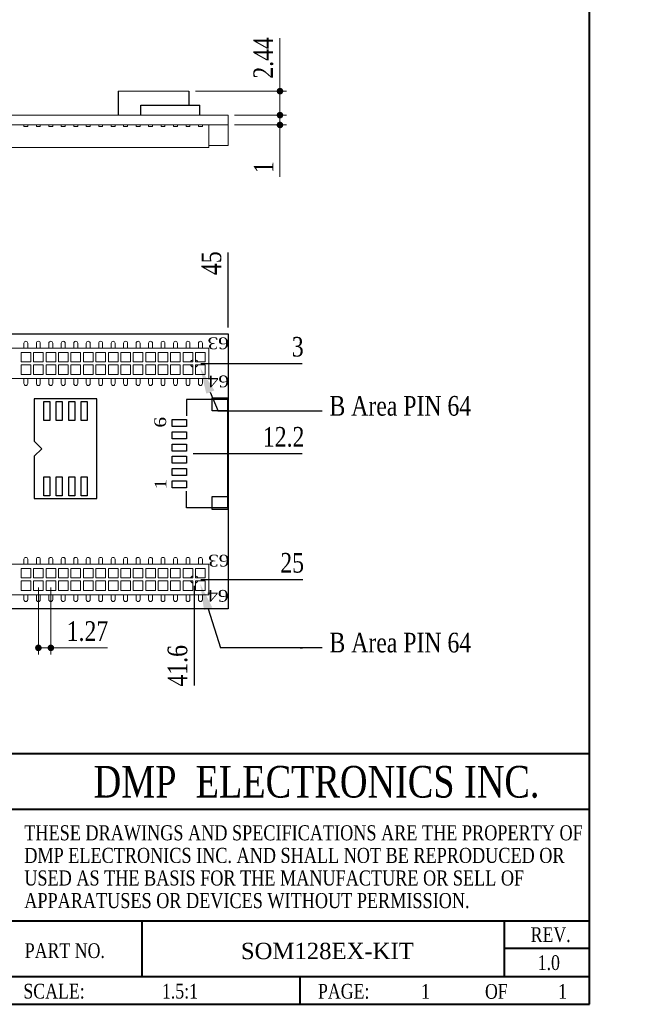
# Model space of a CAD drawing. Header units: millimetres. Extents: x 1606 to 1804, y 60 to 352.
# Tile 2 of 3: x 1711 to 1804, y 60 to 210. Entities that reach past the tile are written whole.
import ezdxf
from ezdxf.enums import TextEntityAlignment as Align

# ---------------------------------------------------------------- set-up
doc = ezdxf.new("R2010")
doc.units = ezdxf.units.MM
doc.header["$LTSCALE"] = 32.67
doc.header["$PDMODE"] = 3
doc.header["$PDSIZE"] = 0.3125
doc.layers.get('0').update_dxf_attribs({"linetype": 'CONTINUOUS'})
doc.layers.get('Defpoints').update_dxf_attribs({"linetype": 'CONTINUOUS'})
doc.layers.add('尺寸標柱線', color=3, linetype='CONTINUOUS', lineweight=15)
doc.styles.get("Standard").update_dxf_attribs({"font": 'times.ttf', "width": 0.8})
doc.dimstyles.new('ISO-25', dxfattribs={"dimtxt": 3, "dimasz": 2.5, "dimexe": 1, "dimexo": 1, "dimgap": 1, "dimtad": 1, "dimlfac": 0.666667, "dimdsep": 46, "dimtxsty": 'Standard', "dimcen": 2.5, "dimclrd": 3, "dimclre": 3, "dimclrt": 2, "dimadec": 0, "dimazin": 2, "dimtfac": 1, "dimtmove": 0, "dimatfit": 3, "dimfxl": 0, "dimarcsym": 0})

# ---------------------------------------------------------------- blocks, each defined once
blk = doc.blocks.new('*D211')
at = {"layer": 'Defpoints', "color": 0}
for p in [(1742.71, 170.12), (1675.21, 161.95), (1742.71, 161.95)]:
    blk.add_point(p, dxfattribs=at)
at = {"layer": '尺寸標柱線', "color": 3, "lineweight": -2}
blk.add_line((1742.71, 162.95), (1742.71, 174.38), dxfattribs=at)
at = {"layer": '尺寸標柱線', "color": 2, "insert": (1740.18, 172.75), "char_height": 3, "attachment_point": 5, "rotation": 90}
blk.add_mtext('45', dxfattribs=at)
blk = doc.blocks.new('*D214')
at = {"layer": 'Defpoints', "color": 0}
for p in [(1675.21, 161.95), (1736.36, 143.67), (1747.38, 143.67)]:
    blk.add_point(p, dxfattribs=at)
at = {"layer": '尺寸標柱線', "color": 3, "lineweight": -2}
blk.add_line((1737.36, 143.67), (1754.02, 143.67), dxfattribs=at)
at = {"layer": '尺寸標柱線', "color": 2, "insert": (1751.2, 146.2), "char_height": 3, "attachment_point": 5}
blk.add_mtext('12.2', dxfattribs=at)
blk = doc.blocks.new('*D216')
at = {"layer": 'Defpoints', "color": 0}
for p in [(1675.21, 161.95), (1737.54, 157.45), (1751.68, 157.45)]:
    blk.add_point(p, dxfattribs=at)
at = {"layer": '尺寸標柱線', "color": 3, "lineweight": -2}
blk.add_line((1738.54, 157.45), (1754.02, 157.45), dxfattribs=at)
at = {"layer": '尺寸標柱線', "color": 2, "insert": (1753.35, 159.97), "char_height": 3, "attachment_point": 5}
blk.add_mtext('3', dxfattribs=at)
blk = doc.blocks.new('*D217')
at = {"layer": 'Defpoints', "color": 0}
for p in [(1675.21, 161.95), (1737.54, 124.45), (1749.88, 124.45)]:
    blk.add_point(p, dxfattribs=at)
at = {"layer": '尺寸標柱線', "color": 3, "lineweight": -2}
blk.add_line((1738.54, 124.45), (1754.12, 124.45), dxfattribs=at)
at = {"layer": '尺寸標柱線', "color": 2, "insert": (1752.5, 126.97), "char_height": 3, "attachment_point": 5}
blk.add_mtext('25', dxfattribs=at)
blk = doc.blocks.new('*D218')
at = {"layer": 'Defpoints', "color": 0}
for p in [(1675.21, 161.95), (1737.54, 124.45), (1737.54, 115.26)]:
    blk.add_point(p, dxfattribs=at)
at = {"layer": '尺寸標柱線', "color": 3, "lineweight": -2}
blk.add_line((1737.54, 123.45), (1737.54, 108.25), dxfattribs=at)
at = {"layer": '尺寸標柱線', "color": 2, "insert": (1735.01, 111.26), "char_height": 3, "attachment_point": 5, "rotation": 90}
blk.add_mtext('41.6', dxfattribs=at)

msp = doc.modelspace()

# ---------------------------------------------------------------- linework, layer by layer
at = {"color": 7, "lineweight": 40}
for p, q in [((1797.928, 59.557), (1797.928, 346.557)), ((1797.928, 97.807), (1610.728, 97.807)), ((1797.928, 89.307), (1610.728, 89.307)), ((1665.328, 72.306), (1797.928, 72.306)), ((1729.528, 72.306), (1729.528, 63.807)), ((1784.928, 63.807), (1784.928, 72.306)), ((1797.928, 68.057), (1784.928, 68.057)), ((1610.728, 63.807), (1797.928, 63.807)), ((1753.728, 59.557), (1753.728, 63.807)), ((1610.728, 59.557), (1797.928, 59.557))]:
    msp.add_line(p, q, dxfattribs=at)
for p, q in [((1725.927, 199.025), (1725.927, 195.365)), ((1736.727, 199.025), (1736.727, 196.865)), ((1675.206, 161.946), (1742.706, 161.946)), ((1742.706, 161.946), (1742.706, 119.946)), ((1742.706, 119.946), (1675.206, 119.946))]:
    msp.add_line(p, q)
at = {"color": 0, "linetype": 'Continuous', "lineweight": 15}
for p, q in [((1736.727, 199.025), (1725.927, 199.025)), ((1742.706, 195.365), (1675.206, 195.365)), ((1742.706, 195.365), (1742.706, 193.865)), ((1675.206, 193.865), (1742.706, 193.865)), ((1711.521, 193.865), (1711.521, 193.64)), ((1711.521, 193.64), (1712.121, 193.64)), ((1712.121, 193.64), (1712.121, 193.865)), ((1713.426, 193.865), (1713.426, 193.64)), ((1713.426, 193.64), (1714.026, 193.64)), ((1714.026, 193.64), (1714.026, 193.865)), ((1715.331, 193.865), (1715.331, 193.64)), ((1715.331, 193.64), (1715.931, 193.64)), ((1715.931, 193.64), (1715.931, 193.865)), ((1717.236, 193.865), (1717.236, 193.64)), ((1717.236, 193.64), (1717.836, 193.64)), ((1717.836, 193.64), (1717.836, 193.865)), ((1719.141, 193.865), (1719.141, 193.64)), ((1719.141, 193.64), (1719.741, 193.64)), ((1719.741, 193.64), (1719.741, 193.865)), ((1721.046, 193.865), (1721.046, 193.64)), ((1721.046, 193.64), (1721.646, 193.64)), ((1721.646, 193.64), (1721.646, 193.865)), ((1722.951, 193.865), (1722.951, 193.64)), ((1722.951, 193.64), (1723.551, 193.64)), ((1723.551, 193.64), (1723.551, 193.865)), ((1724.856, 193.865), (1724.856, 193.64)), ((1724.856, 193.64), (1725.456, 193.64)), ((1725.456, 193.64), (1725.456, 193.865)), ((1726.761, 193.865), (1726.761, 193.64)), ((1726.761, 193.64), (1727.361, 193.64)), ((1727.361, 193.64), (1727.361, 193.865)), ((1728.666, 193.865), (1728.666, 193.64)), ((1728.666, 193.64), (1729.266, 193.64)), ((1729.266, 193.64), (1729.266, 193.865)), ((1730.571, 193.865), (1730.571, 193.64)), ((1730.571, 193.64), (1731.171, 193.64)), ((1731.171, 193.64), (1731.171, 193.865)), ((1732.476, 193.865), (1732.476, 193.64)), ((1732.476, 193.64), (1733.076, 193.64)), ((1733.076, 193.64), (1733.076, 193.865)), ((1734.381, 193.64), (1734.381, 193.865)), ((1734.381, 193.64), (1734.981, 193.64)), ((1734.981, 193.865), (1734.981, 193.64)), ((1736.286, 193.64), (1736.286, 193.865)), ((1736.286, 193.64), (1736.886, 193.64)), ((1736.886, 193.865), (1736.886, 193.64)), ((1738.191, 193.64), (1738.191, 193.865)), ((1738.191, 193.64), (1738.791, 193.64)), ((1738.791, 193.865), (1738.791, 193.64)), ((1739.781, 193.865), (1739.781, 190.415)), ((1742.706, 193.865), (1742.706, 190.715)), ((1678.146, 190.415), (1739.781, 190.415)), ((1739.781, 190.715), (1742.706, 190.715)), ((1678.146, 159.771), (1739.781, 159.771)), ((1711.521, 159.771), (1711.521, 160.521)), ((1712.121, 159.771), (1712.121, 160.521)), ((1713.426, 159.771), (1713.426, 160.521)), ((1714.026, 159.771), (1714.026, 160.521)), ((1715.331, 159.771), (1715.331, 160.521)), ((1715.931, 159.771), (1715.931, 160.521)), ((1717.236, 159.771), (1717.236, 160.521)), ((1717.836, 159.771), (1717.836, 160.521)), ((1719.141, 159.771), (1719.141, 160.521)), ((1719.741, 159.771), (1719.741, 160.521)), ((1721.046, 159.771), (1721.046, 160.521)), ((1721.646, 159.771), (1721.646, 160.521)), ((1722.951, 159.771), (1722.951, 160.521)), ((1723.551, 159.771), (1723.551, 160.521)), ((1724.856, 159.771), (1724.856, 160.521)), ((1725.456, 159.771), (1725.456, 160.521)), ((1726.761, 159.771), (1726.761, 160.521)), ((1727.361, 159.771), (1727.361, 160.521)), ((1728.666, 159.771), (1728.666, 160.521)), ((1729.266, 159.771), (1729.266, 160.521)), ((1730.571, 159.771), (1730.571, 160.521)), ((1731.171, 159.771), (1731.171, 160.521)), ((1732.476, 159.771), (1732.476, 160.521)), ((1733.076, 159.771), (1733.076, 160.521)), ((1734.381, 159.771), (1734.381, 160.521)), ((1734.981, 160.521), (1734.981, 159.771)), ((1736.286, 159.771), (1736.286, 160.521)), ((1736.886, 160.521), (1736.886, 159.771)), ((1738.191, 159.771), (1738.191, 160.521)), ((1738.791, 160.521), (1738.791, 159.771)), ((1739.781, 159.771), (1739.781, 155.121)), ((1712.571, 159.126), (1711.093, 159.126)), ((1711.093, 157.671), (1711.093, 159.126)), ((1712.571, 159.126), (1712.571, 157.671)), ((1714.476, 159.126), (1712.998, 159.126)), ((1712.998, 157.671), (1712.998, 159.126)), ((1714.476, 159.126), (1714.476, 157.671)), ((1716.381, 159.126), (1714.903, 159.126)), ((1714.903, 157.671), (1714.903, 159.126)), ((1716.381, 159.126), (1716.381, 157.671)), ((1718.286, 159.126), (1716.808, 159.126)), ((1716.808, 157.671), (1716.808, 159.126)), ((1718.286, 159.126), (1718.286, 157.671)), ((1720.191, 159.126), (1718.713, 159.126)), ((1718.713, 157.671), (1718.713, 159.126)), ((1720.191, 159.126), (1720.191, 157.671)), ((1722.096, 159.126), (1720.618, 159.126)), ((1720.618, 157.671), (1720.618, 159.126)), ((1722.096, 159.126), (1722.096, 157.671)), ((1724.001, 159.126), (1722.523, 159.126)), ((1722.523, 157.671), (1722.523, 159.126)), ((1724.001, 159.126), (1724.001, 157.671)), ((1725.906, 159.126), (1724.428, 159.126)), ((1724.428, 157.671), (1724.428, 159.126)), ((1725.906, 159.126), (1725.906, 157.671)), ((1727.811, 159.126), (1726.333, 159.126)), ((1726.333, 157.671), (1726.333, 159.126)), ((1727.811, 159.126), (1727.811, 157.671)), ((1729.716, 159.126), (1728.238, 159.126)), ((1728.238, 157.671), (1728.238, 159.126)), ((1729.716, 159.126), (1729.716, 157.671)), ((1731.621, 159.126), (1730.143, 159.126)), ((1730.143, 157.671), (1730.143, 159.126)), ((1731.621, 159.126), (1731.621, 157.671)), ((1733.526, 159.126), (1732.048, 159.126)), ((1732.048, 157.671), (1732.048, 159.126)), ((1733.526, 159.126), (1733.526, 157.671)), ((1733.931, 159.126), (1735.408, 159.126)), ((1733.931, 157.671), (1733.931, 159.126)), ((1735.408, 157.671), (1735.408, 159.126)), ((1735.836, 159.126), (1737.313, 159.126)), ((1735.836, 157.671), (1735.836, 159.126)), ((1737.313, 157.671), (1737.313, 159.126)), ((1737.741, 159.126), (1739.218, 159.126)), ((1737.741, 157.671), (1737.741, 159.126)), ((1739.218, 157.671), (1739.218, 159.126)), ((1712.571, 157.671), (1711.093, 157.671)), ((1711.093, 157.221), (1711.093, 155.766)), ((1712.571, 157.221), (1711.093, 157.221)), ((1712.571, 155.766), (1712.571, 157.221)), ((1714.476, 157.671), (1712.998, 157.671)), ((1712.998, 157.221), (1712.998, 155.766)), ((1714.476, 157.221), (1712.998, 157.221)), ((1714.476, 155.766), (1714.476, 157.221)), ((1716.381, 157.671), (1714.903, 157.671)), ((1714.903, 157.221), (1714.903, 155.766)), ((1716.381, 157.221), (1714.903, 157.221)), ((1716.381, 155.766), (1716.381, 157.221)), ((1718.286, 157.671), (1716.808, 157.671)), ((1716.808, 157.221), (1716.808, 155.766)), ((1718.286, 157.221), (1716.808, 157.221)), ((1718.286, 155.766), (1718.286, 157.221)), ((1720.191, 157.671), (1718.713, 157.671)), ((1718.713, 157.221), (1718.713, 155.766)), ((1720.191, 157.221), (1718.713, 157.221)), ((1720.191, 155.766), (1720.191, 157.221)), ((1722.096, 157.671), (1720.618, 157.671)), ((1720.618, 157.221), (1720.618, 155.766)), ((1722.096, 157.221), (1720.618, 157.221)), ((1722.096, 155.766), (1722.096, 157.221)), ((1724.001, 157.671), (1722.523, 157.671)), ((1722.523, 157.221), (1722.523, 155.766)), ((1724.001, 157.221), (1722.523, 157.221)), ((1724.001, 155.766), (1724.001, 157.221)), ((1725.906, 157.671), (1724.428, 157.671)), ((1724.428, 157.221), (1724.428, 155.766)), ((1725.906, 157.221), (1724.428, 157.221)), ((1725.906, 155.766), (1725.906, 157.221)), ((1727.811, 157.671), (1726.333, 157.671)), ((1726.333, 157.221), (1726.333, 155.766)), ((1727.811, 157.221), (1726.333, 157.221)), ((1727.811, 155.766), (1727.811, 157.221)), ((1729.716, 157.671), (1728.238, 157.671)), ((1728.238, 157.221), (1728.238, 155.766)), ((1729.716, 157.221), (1728.238, 157.221)), ((1729.716, 155.766), (1729.716, 157.221)), ((1731.621, 157.671), (1730.143, 157.671)), ((1730.143, 157.221), (1730.143, 155.766)), ((1731.621, 157.221), (1730.143, 157.221)), ((1731.621, 155.766), (1731.621, 157.221)), ((1733.526, 157.671), (1732.048, 157.671)), ((1732.048, 157.221), (1732.048, 155.766)), ((1733.526, 157.221), (1732.048, 157.221)), ((1733.526, 155.766), (1733.526, 157.221)), ((1735.408, 157.671), (1733.931, 157.671)), ((1733.931, 157.221), (1735.408, 157.221)), ((1733.931, 155.766), (1733.931, 157.221)), ((1735.408, 155.766), (1735.408, 157.221)), ((1737.313, 157.671), (1735.836, 157.671)), ((1735.836, 155.766), (1735.836, 157.221)), ((1735.836, 157.221), (1737.313, 157.221)), ((1737.313, 155.766), (1737.313, 157.221)), ((1739.218, 157.671), (1737.741, 157.671)), ((1737.741, 157.221), (1739.218, 157.221)), ((1737.741, 155.766), (1737.741, 157.221)), ((1739.218, 155.766), (1739.218, 157.221)), ((1678.146, 155.121), (1739.781, 155.121)), ((1711.093, 155.766), (1712.571, 155.766)), ((1711.521, 154.371), (1711.521, 155.121)), ((1712.121, 155.121), (1712.121, 154.371)), ((1712.998, 155.766), (1714.476, 155.766)), ((1713.426, 154.371), (1713.426, 155.121)), ((1714.026, 155.121), (1714.026, 154.371)), ((1714.903, 155.766), (1716.381, 155.766)), ((1715.331, 154.371), (1715.331, 155.121)), ((1715.931, 155.121), (1715.931, 154.371)), ((1716.808, 155.766), (1718.286, 155.766)), ((1717.236, 154.371), (1717.236, 155.121)), ((1717.836, 155.121), (1717.836, 154.371)), ((1718.713, 155.766), (1720.191, 155.766)), ((1719.141, 154.371), (1719.141, 155.121)), ((1719.741, 155.121), (1719.741, 154.371)), ((1720.618, 155.766), (1722.096, 155.766)), ((1721.046, 154.371), (1721.046, 155.121)), ((1721.646, 155.121), (1721.646, 154.371)), ((1722.523, 155.766), (1724.001, 155.766)), ((1722.951, 154.371), (1722.951, 155.121)), ((1723.551, 155.121), (1723.551, 154.371)), ((1724.428, 155.766), (1725.906, 155.766)), ((1724.856, 154.371), (1724.856, 155.121)), ((1725.456, 155.121), (1725.456, 154.371)), ((1726.333, 155.766), (1727.811, 155.766)), ((1726.761, 154.371), (1726.761, 155.121)), ((1727.361, 155.121), (1727.361, 154.371)), ((1728.238, 155.766), (1729.716, 155.766)), ((1728.666, 154.371), (1728.666, 155.121)), ((1729.266, 155.121), (1729.266, 154.371)), ((1730.143, 155.766), (1731.621, 155.766)), ((1730.571, 154.371), (1730.571, 155.121)), ((1731.171, 155.121), (1731.171, 154.371)), ((1732.048, 155.766), (1733.526, 155.766)), ((1732.476, 154.371), (1732.476, 155.121)), ((1733.076, 155.121), (1733.076, 154.371)), ((1735.408, 155.766), (1733.931, 155.766)), ((1734.381, 154.371), (1734.381, 155.121)), ((1734.981, 155.121), (1734.981, 154.371)), ((1737.313, 155.766), (1735.836, 155.766)), ((1736.286, 154.371), (1736.286, 155.121)), ((1736.886, 155.121), (1736.886, 154.371)), ((1739.218, 155.766), (1737.741, 155.766)), ((1738.191, 154.371), (1738.191, 155.121)), ((1738.791, 155.121), (1738.791, 154.371)), ((1678.146, 126.771), (1739.781, 126.771)), ((1711.521, 126.771), (1711.521, 127.521)), ((1712.121, 126.771), (1712.121, 127.521)), ((1713.426, 126.771), (1713.426, 127.521)), ((1714.026, 126.771), (1714.026, 127.521)), ((1715.331, 126.771), (1715.331, 127.521)), ((1715.931, 126.771), (1715.931, 127.521)), ((1717.236, 126.771), (1717.236, 127.521)), ((1717.836, 126.771), (1717.836, 127.521)), ((1719.141, 126.771), (1719.141, 127.521)), ((1719.741, 126.771), (1719.741, 127.521)), ((1721.046, 126.771), (1721.046, 127.521)), ((1721.646, 126.771), (1721.646, 127.521)), ((1722.951, 126.771), (1722.951, 127.521)), ((1723.551, 126.771), (1723.551, 127.521)), ((1724.856, 126.771), (1724.856, 127.521)), ((1725.456, 126.771), (1725.456, 127.521)), ((1726.761, 126.771), (1726.761, 127.521)), ((1727.361, 126.771), (1727.361, 127.521)), ((1728.666, 126.771), (1728.666, 127.521)), ((1729.266, 126.771), (1729.266, 127.521)), ((1730.571, 126.771), (1730.571, 127.521)), ((1731.171, 126.771), (1731.171, 127.521)), ((1732.476, 126.771), (1732.476, 127.521)), ((1733.076, 126.771), (1733.076, 127.521)), ((1734.381, 126.771), (1734.381, 127.521)), ((1734.981, 127.521), (1734.981, 126.771)), ((1736.286, 126.771), (1736.286, 127.521)), ((1736.886, 127.521), (1736.886, 126.771)), ((1738.191, 126.771), (1738.191, 127.521)), ((1738.791, 127.521), (1738.791, 126.771)), ((1739.781, 126.771), (1739.781, 122.121)), ((1712.571, 126.126), (1711.093, 126.126)), ((1711.093, 124.671), (1711.093, 126.126)), ((1712.571, 126.126), (1712.571, 124.671)), ((1714.476, 126.126), (1712.998, 126.126)), ((1712.998, 124.671), (1712.998, 126.126)), ((1714.476, 126.126), (1714.476, 124.671)), ((1716.381, 126.126), (1714.903, 126.126)), ((1714.903, 124.671), (1714.903, 126.126)), ((1716.381, 126.126), (1716.381, 124.671)), ((1718.286, 126.126), (1716.808, 126.126)), ((1716.808, 124.671), (1716.808, 126.126)), ((1718.286, 126.126), (1718.286, 124.671)), ((1720.191, 126.126), (1718.713, 126.126)), ((1718.713, 124.671), (1718.713, 126.126)), ((1720.191, 126.126), (1720.191, 124.671)), ((1722.096, 126.126), (1720.618, 126.126)), ((1720.618, 124.671), (1720.618, 126.126)), ((1722.096, 126.126), (1722.096, 124.671)), ((1724.001, 126.126), (1722.523, 126.126)), ((1722.523, 124.671), (1722.523, 126.126)), ((1724.001, 126.126), (1724.001, 124.671)), ((1725.906, 126.126), (1724.428, 126.126)), ((1724.428, 124.671), (1724.428, 126.126)), ((1725.906, 126.126), (1725.906, 124.671)), ((1727.811, 126.126), (1726.333, 126.126)), ((1726.333, 124.671), (1726.333, 126.126)), ((1727.811, 126.126), (1727.811, 124.671)), ((1729.716, 126.126), (1728.238, 126.126)), ((1728.238, 124.671), (1728.238, 126.126)), ((1729.716, 126.126), (1729.716, 124.671)), ((1731.621, 126.126), (1730.143, 126.126)), ((1730.143, 124.671), (1730.143, 126.126)), ((1731.621, 126.126), (1731.621, 124.671)), ((1733.526, 126.126), (1732.048, 126.126)), ((1732.048, 124.671), (1732.048, 126.126)), ((1733.526, 126.126), (1733.526, 124.671)), ((1733.931, 126.126), (1735.408, 126.126)), ((1733.931, 124.671), (1733.931, 126.126)), ((1735.408, 124.671), (1735.408, 126.126)), ((1735.836, 126.126), (1737.313, 126.126)), ((1735.836, 124.671), (1735.836, 126.126)), ((1737.313, 124.671), (1737.313, 126.126)), ((1737.741, 126.126), (1739.218, 126.126)), ((1737.741, 124.671), (1737.741, 126.126)), ((1739.218, 124.671), (1739.218, 126.126)), ((1712.571, 124.671), (1711.093, 124.671)), ((1711.093, 124.221), (1711.093, 122.766)), ((1712.571, 124.221), (1711.093, 124.221)), ((1712.571, 122.766), (1712.571, 124.221)), ((1714.476, 124.671), (1712.998, 124.671)), ((1712.998, 124.221), (1712.998, 122.766)), ((1714.476, 124.221), (1712.998, 124.221)), ((1714.476, 122.766), (1714.476, 124.221)), ((1716.381, 124.671), (1714.903, 124.671)), ((1714.903, 124.221), (1714.903, 122.766)), ((1716.381, 124.221), (1714.903, 124.221)), ((1716.381, 122.766), (1716.381, 124.221)), ((1718.286, 124.671), (1716.808, 124.671)), ((1716.808, 124.221), (1716.808, 122.766)), ((1718.286, 124.221), (1716.808, 124.221)), ((1718.286, 122.766), (1718.286, 124.221)), ((1720.191, 124.671), (1718.713, 124.671)), ((1718.713, 124.221), (1718.713, 122.766)), ((1720.191, 124.221), (1718.713, 124.221)), ((1720.191, 122.766), (1720.191, 124.221)), ((1722.096, 124.671), (1720.618, 124.671)), ((1720.618, 124.221), (1720.618, 122.766)), ((1722.096, 124.221), (1720.618, 124.221)), ((1722.096, 122.766), (1722.096, 124.221)), ((1724.001, 124.671), (1722.523, 124.671)), ((1722.523, 124.221), (1722.523, 122.766)), ((1724.001, 124.221), (1722.523, 124.221)), ((1724.001, 122.766), (1724.001, 124.221)), ((1725.906, 124.671), (1724.428, 124.671)), ((1724.428, 124.221), (1724.428, 122.766)), ((1725.906, 124.221), (1724.428, 124.221)), ((1725.906, 122.766), (1725.906, 124.221)), ((1727.811, 124.671), (1726.333, 124.671)), ((1726.333, 124.221), (1726.333, 122.766)), ((1727.811, 124.221), (1726.333, 124.221)), ((1727.811, 122.766), (1727.811, 124.221)), ((1729.716, 124.671), (1728.238, 124.671)), ((1728.238, 124.221), (1728.238, 122.766)), ((1729.716, 124.221), (1728.238, 124.221)), ((1729.716, 122.766), (1729.716, 124.221)), ((1731.621, 124.671), (1730.143, 124.671)), ((1730.143, 124.221), (1730.143, 122.766)), ((1731.621, 124.221), (1730.143, 124.221)), ((1731.621, 122.766), (1731.621, 124.221)), ((1733.526, 124.671), (1732.048, 124.671)), ((1732.048, 124.221), (1732.048, 122.766)), ((1733.526, 124.221), (1732.048, 124.221)), ((1733.526, 122.766), (1733.526, 124.221)), ((1735.408, 124.671), (1733.931, 124.671)), ((1733.931, 124.221), (1735.408, 124.221)), ((1733.931, 122.766), (1733.931, 124.221)), ((1735.408, 122.766), (1735.408, 124.221)), ((1737.313, 124.671), (1735.836, 124.671)), ((1735.836, 122.766), (1735.836, 124.221)), ((1735.836, 124.221), (1737.313, 124.221)), ((1737.313, 122.766), (1737.313, 124.221)), ((1739.218, 124.671), (1737.741, 124.671)), ((1737.741, 124.221), (1739.218, 124.221)), ((1737.741, 122.766), (1737.741, 124.221)), ((1739.218, 122.766), (1739.218, 124.221)), ((1678.146, 122.121), (1739.781, 122.121)), ((1711.093, 122.766), (1712.571, 122.766)), ((1711.521, 121.371), (1711.521, 122.121)), ((1712.121, 122.121), (1712.121, 121.371)), ((1712.998, 122.766), (1714.476, 122.766)), ((1713.426, 121.371), (1713.426, 122.121)), ((1714.026, 122.121), (1714.026, 121.371)), ((1714.903, 122.766), (1716.381, 122.766)), ((1715.331, 121.371), (1715.331, 122.121)), ((1715.931, 122.121), (1715.931, 121.371)), ((1716.808, 122.766), (1718.286, 122.766)), ((1717.236, 121.371), (1717.236, 122.121)), ((1717.836, 122.121), (1717.836, 121.371)), ((1718.713, 122.766), (1720.191, 122.766)), ((1719.141, 121.371), (1719.141, 122.121)), ((1719.741, 122.121), (1719.741, 121.371)), ((1720.618, 122.766), (1722.096, 122.766)), ((1721.046, 121.371), (1721.046, 122.121)), ((1721.646, 122.121), (1721.646, 121.371)), ((1722.523, 122.766), (1724.001, 122.766)), ((1722.951, 121.371), (1722.951, 122.121)), ((1723.551, 122.121), (1723.551, 121.371)), ((1724.428, 122.766), (1725.906, 122.766)), ((1724.856, 121.371), (1724.856, 122.121)), ((1725.456, 122.121), (1725.456, 121.371)), ((1726.333, 122.766), (1727.811, 122.766)), ((1726.761, 121.371), (1726.761, 122.121)), ((1727.361, 122.121), (1727.361, 121.371)), ((1728.238, 122.766), (1729.716, 122.766)), ((1728.666, 121.371), (1728.666, 122.121)), ((1729.266, 122.121), (1729.266, 121.371)), ((1730.143, 122.766), (1731.621, 122.766)), ((1730.571, 121.371), (1730.571, 122.121)), ((1731.171, 122.121), (1731.171, 121.371)), ((1732.048, 122.766), (1733.526, 122.766)), ((1732.476, 121.371), (1732.476, 122.121)), ((1733.076, 122.121), (1733.076, 121.371)), ((1735.408, 122.766), (1733.931, 122.766)), ((1734.381, 121.371), (1734.381, 122.121)), ((1734.981, 122.121), (1734.981, 121.371)), ((1737.313, 122.766), (1735.836, 122.766)), ((1736.286, 121.371), (1736.286, 122.121)), ((1736.886, 122.121), (1736.886, 121.371)), ((1739.218, 122.766), (1737.741, 122.766)), ((1738.191, 121.371), (1738.191, 122.121)), ((1738.791, 122.121), (1738.791, 121.371))]:
    msp.add_line(p, q, dxfattribs=at)
at = {"color": 7, "linetype": 'Continuous'}
for p, q in [((1729.38, 196.865), (1738.38, 196.865)), ((1729.38, 195.365), (1729.38, 196.865)), ((1738.38, 195.365), (1738.38, 196.865))]:
    msp.add_line(p, q, dxfattribs=at)
for points in [[(1713.115, 152.04), (1713.115, 145.563), (1714.258, 144.42), (1713.115, 143.277), (1713.115, 136.8), (1722.64, 136.8), (1722.64, 152.04)], [(1742.662, 150.186), (1740.262, 150.186), (1740.262, 152.205), (1742.662, 152.205)], [(1714.563, 148.745), (1714.563, 151.602), (1715.478, 151.602), (1715.478, 148.745)], [(1716.468, 148.745), (1716.468, 151.602), (1717.383, 151.602), (1717.383, 148.745)], [(1718.373, 148.745), (1718.373, 151.602), (1719.288, 151.602), (1719.288, 148.745)], [(1720.278, 148.745), (1720.278, 151.602), (1721.193, 151.602), (1721.193, 148.745)], [(1736.36, 147.812), (1734.188, 147.812), (1734.188, 148.879), (1736.36, 148.879)], [(1736.36, 145.938), (1734.188, 145.938), (1734.188, 147.004), (1736.36, 147.004)], [(1736.36, 144.063), (1734.188, 144.063), (1734.188, 145.129), (1736.36, 145.129)], [(1736.36, 142.187), (1734.188, 142.187), (1734.188, 143.254), (1736.36, 143.254)], [(1736.36, 140.312), (1734.188, 140.312), (1734.188, 141.379), (1736.36, 141.379)], [(1714.563, 137.239), (1714.563, 140.096), (1715.478, 140.096), (1715.478, 137.239)], [(1716.468, 137.239), (1716.468, 140.096), (1717.383, 140.096), (1717.383, 137.239)], [(1718.373, 137.239), (1718.373, 140.096), (1719.288, 140.096), (1719.288, 137.239)], [(1720.278, 137.239), (1720.278, 140.096), (1721.193, 140.096), (1721.193, 137.239)], [(1736.36, 138.438), (1734.188, 138.438), (1734.188, 139.504), (1736.36, 139.504)], [(1742.662, 135.111), (1740.262, 135.111), (1740.262, 137.131), (1742.662, 137.131)]]:
    msp.add_lwpolyline(points, close=True)
for points in [[(1742.662, 135.408), (1742.662, 151.923), (1736.362, 151.923), (1736.362, 149.433)], [(1742.662, 135.408), (1736.362, 135.408), (1736.354, 137.913)]]:
    msp.add_lwpolyline(points)
at = {"color": 0, "linetype": 'Continuous', "lineweight": 15}
for centre, radius, start, end in [((1711.821, 160.521), 0.3, 0, 180), ((1713.726, 160.521), 0.3, 0, 180), ((1715.631, 160.521), 0.3, 0, 180), ((1717.536, 160.521), 0.3, 0, 180), ((1719.441, 160.521), 0.3, 0, 180), ((1721.346, 160.521), 0.3, 0, 180), ((1723.251, 160.521), 0.3, 0, 180), ((1725.156, 160.521), 0.3, 0, 180), ((1727.061, 160.521), 0.3, 0, 180), ((1728.966, 160.521), 0.3, 0, 180), ((1730.871, 160.521), 0.3, 0, 180), ((1732.776, 160.521), 0.3, 0, 180), ((1734.681, 160.521), 0.3, 360, 180), ((1736.586, 160.521), 0.3, 360, 180), ((1738.491, 160.521), 0.3, 360, 180), ((1737.538, 157.446), 0.6, 112.02431, 157.97569), ((1737.538, 157.446), 0.6, 22.02431, 70.27537), ((1737.538, 157.446), 0.6, 202.02431, 247.97569), ((1737.538, 157.446), 0.6, 289.72463, 337.97569), ((1711.821, 154.371), 0.3, 180, 0), ((1713.726, 154.371), 0.3, 180, 0), ((1715.631, 154.371), 0.3, 180, 0), ((1717.536, 154.371), 0.3, 180, 0), ((1719.441, 154.371), 0.3, 180, 0), ((1721.346, 154.371), 0.3, 180, 0), ((1723.251, 154.371), 0.3, 180, 0), ((1725.156, 154.371), 0.3, 180, 0), ((1727.061, 154.371), 0.3, 180, 0), ((1728.966, 154.371), 0.3, 180, 0), ((1730.871, 154.371), 0.3, 180, 0), ((1732.776, 154.371), 0.3, 180, 0), ((1734.681, 154.371), 0.3, 180, 0), ((1736.586, 154.371), 0.3, 180, 0), ((1738.491, 154.371), 0.3, 180, 0), ((1711.821, 127.521), 0.3, 0, 180), ((1713.726, 127.521), 0.3, 0, 180), ((1715.631, 127.521), 0.3, 0, 180), ((1717.536, 127.521), 0.3, 0, 180), ((1719.441, 127.521), 0.3, 0, 180), ((1721.346, 127.521), 0.3, 0, 180), ((1723.251, 127.521), 0.3, 0, 180), ((1725.156, 127.521), 0.3, 0, 180), ((1727.061, 127.521), 0.3, 0, 180), ((1728.966, 127.521), 0.3, 0, 180), ((1730.871, 127.521), 0.3, 0, 180), ((1732.776, 127.521), 0.3, 0, 180), ((1734.681, 127.521), 0.3, 0, 180), ((1736.586, 127.521), 0.3, 0, 180), ((1738.491, 127.521), 0.3, 0, 180), ((1737.538, 124.446), 0.6, 112.02431, 157.97569), ((1737.538, 124.446), 0.6, 22.02431, 70.27537), ((1737.538, 124.446), 0.6, 202.02431, 247.97569), ((1737.538, 124.446), 0.6, 289.72463, 337.97569), ((1711.821, 121.371), 0.3, 180, 0), ((1713.726, 121.371), 0.3, 180, 0), ((1715.631, 121.371), 0.3, 180, 0), ((1717.536, 121.371), 0.3, 180, 0), ((1719.441, 121.371), 0.3, 180, 0), ((1721.346, 121.371), 0.3, 180, 0), ((1723.251, 121.371), 0.3, 180, 0), ((1725.156, 121.371), 0.3, 180, 0), ((1727.061, 121.371), 0.3, 180, 0), ((1728.966, 121.371), 0.3, 180, 0), ((1730.871, 121.371), 0.3, 180, 0), ((1732.776, 121.371), 0.3, 180, 0), ((1734.681, 121.371), 0.3, 180, 0), ((1736.586, 121.371), 0.3, 180, 0), ((1738.491, 121.371), 0.3, 180, 0)]:
    msp.add_arc(centre, radius, start, end, dxfattribs=at)
at = {"layer": '尺寸標柱線', "color": 3}
for p, q in [((1750.64, 199.065), (1750.64, 207.124)), ((1750.64, 195.365), (1750.64, 200.365)), ((1743.706, 199.025), (1751.64, 199.025)), ((1743.706, 195.365), (1751.64, 195.365)), ((1743.706, 195.365), (1751.64, 195.365)), ((1750.64, 195.365), (1750.64, 190.365)), ((1743.706, 193.865), (1751.64, 193.865)), ((1750.64, 191.365), (1750.64, 185.941)), ((1713.737, 123.221), (1713.737, 112.998)), ((1715.642, 123.221), (1715.642, 112.998)), ((1713.737, 113.998), (1724.299, 113.998))]:
    msp.add_line(p, q, dxfattribs=at)
at = {"layer": '尺寸標柱線'}
for p, q in [((1737.727, 199.025), (1744.403, 199.025)), ((1737.538, 124.446), (1737.538, 124.446))]:
    msp.add_line(p, q, dxfattribs=at)
at = {"layer": '尺寸標柱線', "linetype": 'ByBlock', "lineweight": -2}
msp.add_line((1753.737, 113.998), (1754.097, 113.998), dxfattribs=at)
at = {"layer": '尺寸標柱線', "const_width": 0.5}
for points in [[(1750.39, 199.025, 1), (1750.89, 199.025, 1)], [(1750.39, 195.365, 1), (1750.89, 195.365, 1)], [(1750.39, 193.865, 1), (1750.89, 193.865, 1)], [(1713.487, 113.998, 1), (1713.987, 113.998, 1)], [(1715.392, 113.998, 1), (1715.892, 113.998, 1)]]:
    msp.add_lwpolyline(points, format="xyb", close=True, dxfattribs=at)
at = {"layer": '尺寸標柱線', "linetype": 'ByBlock', "lineweight": -2}
for points in [[(1740.002, 153.074), (1741.216, 150.158)], [(1757.097, 150.158), (1741.216, 150.158)], [(1739.675, 119.954), (1741.565, 113.998)], [(1757.097, 113.998), (1741.565, 113.998)]]:
    msp.add_lwpolyline(points, dxfattribs=at)
at = {"layer": '尺寸標柱線'}
for points in [[(1740.618, 153.33), (1738.464, 156.766), (1739.387, 152.818)], [(1740.31, 120.156), (1738.464, 123.766), (1739.039, 119.752)]]:
    msp.add_solid(points, dxfattribs=at)

# ---------------------------------------------------------------- texts
at = {"color": 6, "width": 1.2}
for s, p in [('63', (1741.214, 161.413)), ('64', (1741.245, 155.59)), ('63', (1741.294, 128.214)), ('64', (1741.172, 122.841))]:
    msp.add_text(s, height=1.8, rotation=180, dxfattribs=at).set_placement(p, align=Align.CENTER)
for s, p in [('6', (1733.242, 147.64)), ('1', (1733.295, 138.201))]:
    msp.add_text(s, height=1.8, rotation=90, dxfattribs=at).set_placement(p)
at = {"color": 2, "linetype": 'Continuous'}
msp.add_text(' SOM128EX-KIT', height=2.5, dxfattribs=at).set_placement((1743.719, 66.453))
at = {"color": 2, "linetype": 'Continuous', "line_spacing_factor": 0.9}
for s, insert, char_height, width, attachment_point in [('DMP  ELECTRONICS INC.', (1756.23, 95.965), 4.83, 87.8255, 2), ('THESE DRAWINGS AND SPECIFICATIONS ARE THE PROPERTY OF\\PDMP ELECTRONICS INC. AND SHALL NOT BE REPRODUCED OR \\PUSED AS THE BASIS FOR THE MANUFACTURE OR SELL OF \\PAPPARATUSES OR DEVICES WITHOUT PERMISSION.', (1711.582, 86.902), 2.3, 110.69325, 1), ('1', (1772.88, 62.653), 2.25, 36.34, 2), ('OF', (1783.692, 62.653), 2.25, 36.34, 2), ('1', (1793.816, 62.653), 2.25, 36.34, 2)]:
    msp.add_mtext(s, dxfattribs=dict(at, insert=insert, char_height=char_height, width=width, attachment_point=attachment_point))
at = {"color": 2, "linetype": 'Continuous', "char_height": 2.25, "width": 36.34, "attachment_point": 2}
for s, insert in [('REV.', (1791.99, 71.323)), ('PART NO.', (1717.777, 68.878)), ('1.0', (1791.709, 67.048)), ('SCALE:', (1716.125, 62.688)), ('\\A1;1.5:1', (1735.367, 62.688)), ('PAGE:', (1760.373, 62.675))]:
    msp.add_mtext(s, dxfattribs=dict(at, insert=insert))
at = {"layer": '尺寸標柱線', "color": 2, "char_height": 3, "attachment_point": 5, "rotation": 90}
for s, insert in [('2.44', (1748.11, 204.106)), ('1', (1748.14, 187.403))]:
    msp.add_mtext(s, dxfattribs=dict(at, insert=insert))
at = {"layer": '尺寸標柱線', "color": 2, "char_height": 3}
for s, insert, attachment_point in [('B Area PIN 64', (1779.85, 152.465), 3), ('1.27', (1721.231, 116.529), 5), ('B Area PIN 64', (1779.85, 116.305), 3)]:
    msp.add_mtext(s, dxfattribs=dict(at, insert=insert, attachment_point=attachment_point))

# ---------------------------------------------------------------- dimensions: what is measured, and where the dimension line sits
at = {"layer": '尺寸標柱線'}
for feature_location, offset, dtype, picture, middle in [((1742.706, 161.946), (0, 8.175), 1, '*D211', (1740.18, 172.749)), ((1737.538, 157.446), (14.144, 0), 0, '*D216', (1753.349, 159.972)), ((1737.538, 124.446), (12.346, 0), 0, '*D217', (1752.501, 126.972))]:
    dim = msp.add_ordinate_dim(feature_location=feature_location, offset=offset, dtype=dtype, origin=(1675.206, 161.946), dimstyle='ISO-25', dxfattribs=at)
    dim.commit()
    dim.dimension.update_dxf_attribs({"geometry": picture, "text_midpoint": middle})
for feature_location, offset, dtype, picture, middle in [((1736.362, 143.666), (11.015, 0), 0, '*D214', (1751.196, 146.196)), ((1737.538, 124.446), (0, -9.186), 1, '*D218', (1735.008, 111.256))]:
    dim = msp.add_ordinate_dim(feature_location=feature_location, offset=offset, dtype=dtype, origin=(1675.206, 161.946), dimstyle='ISO-25', override={"dimdec": 1}, dxfattribs=at)
    dim.commit()
    dim.dimension.update_dxf_attribs({"geometry": picture, "text_midpoint": middle})

doc.saveas('drawing.dxf')
